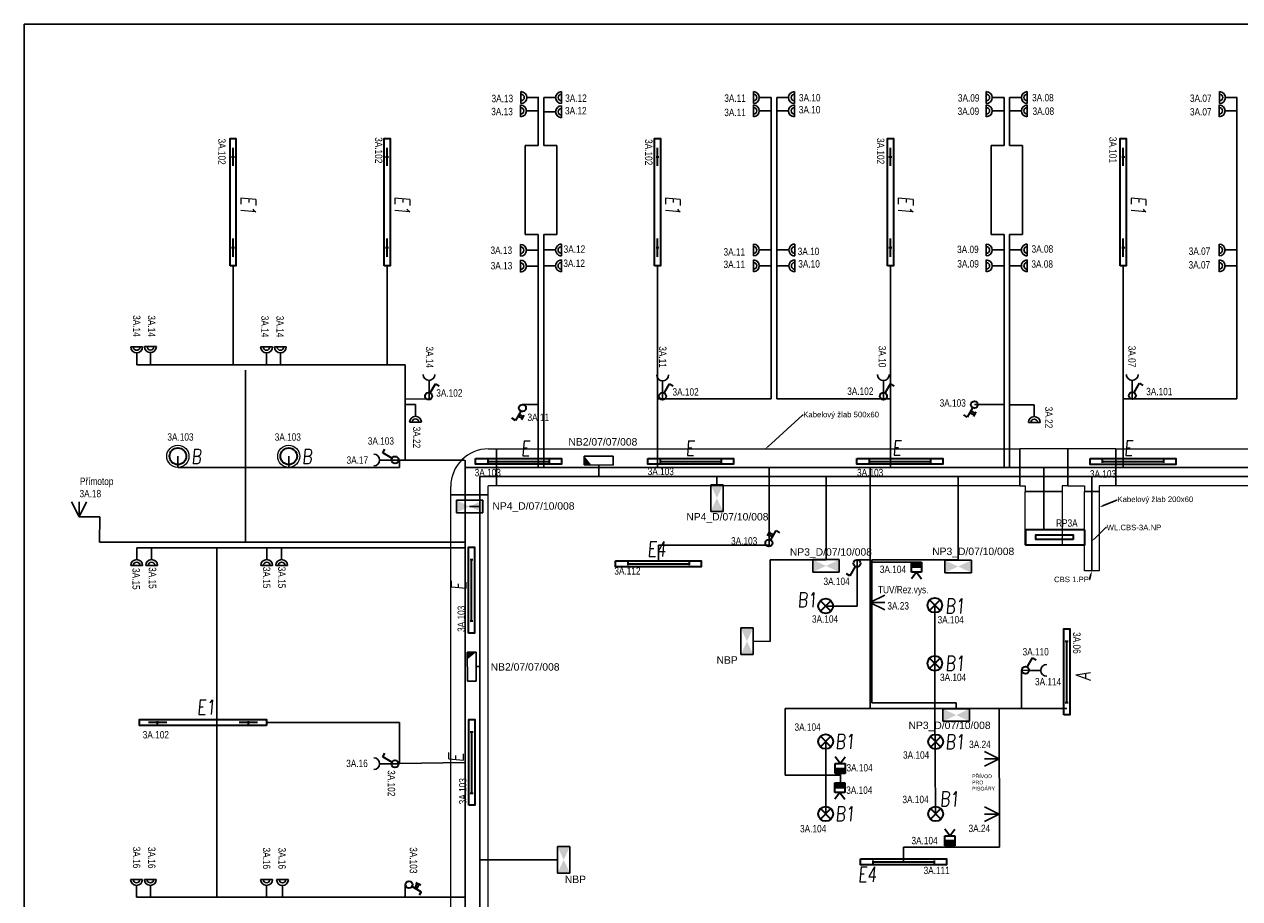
# Model space of a CAD drawing. Header units: millimetres. Extents: x 373037 to 693665, y 214892 to 273272.
# Tile 50 of 56: x 655038 to 671478, y 226750 to 238572. Entities that reach past the tile are written whole.
import ezdxf
from ezdxf import colors
from ezdxf.entities.mleader import LeaderData, LeaderLine
from ezdxf.enums import TextEntityAlignment as Align
from ezdxf.math import Vec2, Vec3

# ---------------------------------------------------------------- set-up
doc = ezdxf.new("R2010")
doc.units = ezdxf.units.MM
doc.header["$LTSCALE"] = 100
doc.layers.get('0').update_dxf_attribs({"linetype": 'CONTINUOUS'})
for name, color, linetype, lineweight in [('2DE_OBL', 91, 'CONTINUOUS', 35), ('2DE_OBL_L1', 91, 'CONTINUOUS', 35), ('CP_DETAL', 33, 'CONTINUOUS', 18), ('E_KABELOVY ŽLAB', 36, 'CONTINUOUS', 25), ('E_NOUZOVÉ+PP OSVĚTLENÍ', 60, 'CONTINUOUS', 25), ('E_ROZVADĚČE', 1, 'CONTINUOUS', 35), ('E_SVĚTLA POPIS', 130, 'CONTINUOUS', 30), ('E_VEDENÍ SILNOPROUD', 50, 'CONTINUOUS', 25), ('E_VEDENÍ_CBS', 214, 'CONTINUOUS', 25), ('E_VYPINACE', 170, 'CONTINUOUS', 35), ('E_ZÁSUVKY POPIS', 111, 'CONTINUOUS', 30), ('E_ZÁSUVKY-DVOJITE', 7, 'CONTINUOUS', 30), ('E_ZÁSUVKY.OST.+VYVODY', 11, 'CONTINUOUS', 30), ('E_ŽLABY', 40, 'CONTINUOUS', 15), ('U1 LIGHTING', 10, 'CONTINUOUS', 35)]:
    doc.layers.add(name, color=color, linetype=linetype, lineweight=lineweight)
for name, color, linetype in [('BEZPECNOSTNE SVETLA', 80, 'CONTINUOUS'), ('E_RÁM', 253, 'CONTINUOUS'), ('GC3_MEP_E_LV_SECURITY LIGHT', 80, 'CONTINUOUS'), ('PIKTOGRAMY', 210, 'CONTINUOUS'), ('PRIPOJKA 230V', 1, 'CONTINUOUS'), ('ŽLAB', 7, 'CONTINUOUS')]:
    doc.layers.add(name, color=color, linetype=linetype)
doc.styles.add('ARIAL', font='arial.ttf')
doc.styles.add('CP_ATTR', font='ROMANS.SHX')
doc.styles.add('CS-ROMANS', font='romans.shx', dxfattribs={"width": 0.75, "oblique": 5})
doc.styles.get("Standard").update_dxf_attribs({"font": 'arial.ttf'})
doc.styles.add('V+P_01_B3_E_FP_001$0$BLOCK', font='romans.shx', dxfattribs={"width": 0.8})

# ---------------------------------------------------------------- blocks, each defined once
blk = doc.blocks.new('A$C3423193F')
at = {"color": 1, "linetype": 'ByBlock'}
for p, q in [((80, 240), (0, 240)), ((80, 240), (160, 240)), ((80, 160), (80, 0))]:
    blk.add_line(p, q, dxfattribs=at)
for radius in [80, 45.2]:
    blk.add_arc((80, 240), radius, 180, 0, dxfattribs=at)
blk = doc.blocks.new('zasuvka_jednoducha')
at = {"color": 1, "lineweight": 30}
blk.add_line((19281, 12983), (19281, 13143), dxfattribs=at)
blk.add_arc((19281, 12903), 80, 0, 180, dxfattribs=at)
blk = doc.blocks.new('*U30')
at = {"color": 0, "linetype": 'ByBlock'}
for p, q in [((24, 249.57), (96, 374.28)), ((96, 374.28), (143.56, 346.82))]:
    blk.add_line(p, q, dxfattribs=at)
blk.add_circle((0, 208), 48, dxfattribs=at)
blk = doc.blocks.new('prepinas-svetel-jednoduchy')
at = {"layer": 'E_VYPINACE', "rotation": 89.99999999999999}
blk.add_blockref('*U30', (208, 2), dxfattribs=at)
blk = doc.blocks.new('E')
at = {"layer": 'U1 LIGHTING', "style": 'CS-ROMANS', "oblique": 5, "width": 0.75}
blk.add_text('E', height=200, dxfattribs=at).set_placement((229480, 21709))
blk = doc.blocks.new('*U32', base_point=(28429, 5840))
at = {"linetype": 'ByBlock'}
blk.add_hatch(color=0, dxfattribs=at).paths.add_polyline_path([(28362, 5840), (28497, 5840), (28497, 5772), (28362, 5772)])
at = {"color": 0, "linetype": 'ByBlock'}
for p, q in [((28429, 5907), (28362, 5997)), ((28429, 5907), (28497, 5997)), ((28362, 5907), (28497, 5907)), ((28362, 5772), (28362, 5907)), ((28362, 5840), (28497, 5840)), ((28497, 5772), (28362, 5772)), ((28497, 5907), (28497, 5772))]:
    blk.add_line(p, q, dxfattribs=at)
blk = doc.blocks.new('pohybove-cidlo-svetla')
at = {"layer": 'E_VYPINACE', "rotation": 180}
blk.add_blockref('*U32', (-1, 30), dxfattribs=at)
blk = doc.blocks.new('*U28', base_point=(57391, -22719))
at = {"lineweight": 30, "ltscale": 0.1}
for p, q in [((57291, -22519), (57391, -22719)), ((57391, -22719), (57391, -22519)), ((57391, -22719), (57491, -22519))]:
    blk.add_line(p, q, dxfattribs=at)
blk = doc.blocks.new('pripojka 230V')
at = {"layer": 'PRIPOJKA 230V', "color": 1, "xscale": -1}
blk.add_blockref('*U28', (0, -2, -40), dxfattribs=at)
blk = doc.blocks.new('Rozvaděč')
at = {"layer": 'E_ROZVADĚČE'}
blk.add_lwpolyline([(2, 6), (802, 6), (802, 206), (2, 206), (2, 6)], dxfattribs=at)
blk.add_lwpolyline([(161, 134), (664, 134), (664, 73), (161, 73)], close=True, dxfattribs=at)
blk = doc.blocks.new('*U24')
at = {"color": 0, "linetype": 'ByBlock'}
for p, q in [((24, 249.57), (96, 374.28)), ((96, 374.28), (143.56, 346.82))]:
    blk.add_line(p, q, dxfattribs=at)
blk.add_circle((0, 208), 48, dxfattribs=at)
blk = doc.blocks.new('tlacitko_prepinac_svetla')
at = {"layer": 'E_VYPINACE'}
for points in [[(16875, 8774), (16940, 8744)], [(16888, 8798), (16951, 8769)], [(16930, 8722), (16960, 8787)]]:
    blk.add_lwpolyline(points, dxfattribs=at)
at = {"layer": 'E_VYPINACE', "rotation": 180}
blk.add_blockref('*U24', (16937, 9090), dxfattribs=at)
blk = doc.blocks.new('*U135')
for p, q in [((120, 260), (120, 370)), ((120, 370), (620, 370)), ((620, 370), (620, 260)), ((0, -250), (0, 250)), ((0, 250), (110, 250)), ((110, -250), (0, -250))]:
    blk.add_line(p, q)
for radius in [510, 10]:
    blk.add_arc((110, 260), radius, 270, 0)
at = {"style": 'CP_ATTR', "flags": 9}
for tag in ['NAME', 'PRODUCER', 'PRODUCT-TYPE', 'ARTICLE', 'FLOW', 'NUMBER', 'SYSTEM', 'FORM', 'SIZE', 'OTHER']:
    blk.add_attdef(tag, (0, 0), '', height=0.0001, dxfattribs=at)
blk = doc.blocks.new('*U137')
for p, q in [((0, -250), (0, 250)), ((0, 250), (10960, 250)), ((10960, 250), (10960, -250)), ((10960, -250), (0, -250))]:
    blk.add_line(p, q)
at = {"style": 'CP_ATTR', "flags": 9}
for tag in ['NAME', 'PRODUCER', 'PRODUCT-TYPE', 'ARTICLE', 'FLOW', 'NUMBER', 'SYSTEM', 'FORM', 'SIZE', 'OTHER']:
    blk.add_attdef(tag, (0, 0), '', height=0.0001, dxfattribs=at)
blk = doc.blocks.new('2DELLI009_CZ')
for p, q in [((-0.5, 0.1), (-0.5, -0.1)), ((-0.5, 0), (0.5, 0)), ((0.5, 0.1), (0.5, -0.1))]:
    blk.add_line(p, q)
blk.add_lwpolyline([(-0.7, 0.2), (0.7, 0.2), (0.7, -0.2), (-0.7, -0.2)], close=True)
at = {"linetype": 'ByBlock', "style": 'CP_ATTR', "flags": 9}
for tag, p in [('NAME', (-0.092, -0.018)), ('GROUP', (-0.092, -0.018)), ('NUMBER', (-0.092, -0.018)), ('PRODUCER', (-0.092, -0.018)), ('ARTICLE', (-0.092, -0.018)), ('CHARACTER', (-0.092, -0.018)), ('VOLTAGE', (-0.092, -0.019)), ('WEIGHT', (-0.092, -0.018)), ('OTHER', (-0.092, -0.018)), ('PRODUCT-TYPE', (-0.092, -0.019)), ('ORDER-NO', (-0.092, -0.019)), ('POWER', (-0.092, -0.019))]:
    blk.add_attdef(tag, text='', height=0.00005, dxfattribs=at).set_placement(p, align=Align.MIDDLE_LEFT)
blk = doc.blocks.new('*U37')
at = {"layer": 'GC3_MEP_E_LV_SECURITY LIGHT', "linetype": 'ByBlock'}
for p, q in [((135, 59), (-255, 61)), ((-255, 61), (-255, -59)), ((135, -61), (135, 59)), ((-255, -59), (135, -61))]:
    blk.add_line(p, q, dxfattribs=at)
at = {"layer": 'GC3_MEP_E_LV_SECURITY LIGHT'}
blk.add_solid([(-255, 61), (-255, -59), (-158, -60)], dxfattribs=at)
at = {"layer": 'BEZPECNOSTNE SVETLA', "style": 'ARIAL'}
blk.add_attdef('BEZ.SV', (52, -54), '', height=100, dxfattribs=at)
blk = doc.blocks.new('*U38')
at = {"layer": 'GC3_MEP_E_LV_SECURITY LIGHT', "linetype": 'ByBlock'}
for p, q in [((-121, 195), (-119, -195)), ((-1, 195), (-121, 195)), ((1, -195), (-1, 195)), ((-119, -195), (1, -195))]:
    blk.add_line(p, q, dxfattribs=at)
at = {"layer": 'GC3_MEP_E_LV_SECURITY LIGHT'}
blk.add_solid([(-1, 195), (-121, 195), (-120, 98)], dxfattribs=at)
at = {"layer": 'BEZPECNOSTNE SVETLA', "style": 'ARIAL'}
blk.add_attdef('BEZ.SV', (52, -54), '', height=100, dxfattribs=at)
blk = doc.blocks.new('V+P_01_B3_E_FP_001$0$E-LI-35')
at = {"layer": 'E_NOUZOVÉ+PP OSVĚTLENÍ', "linetype": 'ByBlock'}
for p, q in [((-10.88, -1.92), (10.88, -1.92)), ((-10.88, -12.08), (-10.88, -1.92)), ((10.88, -1.92), (10.88, -12.08)), ((-10.88, -12.08), (10.88, -12.08))]:
    blk.add_line(p, q, dxfattribs=at)
at = {"layer": 'E_NOUZOVÉ+PP OSVĚTLENÍ'}
blk.add_solid([(-10.88, -12.08), (-10.88, -1.92), (10.88, -1.92), (10.88, -12.08)], dxfattribs=at)
at = {"layer": 'E_NOUZOVÉ+PP OSVĚTLENÍ', "style": 'V+P_01_B3_E_FP_001$0$BLOCK', "width": 0.8, "flags": 8}
for tag, p in [('DIVERS.1', (-17.93, -2.11)), ('DIVERS.2', (-16.41, -11.97))]:
    blk.add_attdef(tag, text='', height=7.25, dxfattribs=at).set_placement(p, align=Align.RIGHT)
at = {"layer": 'E_NOUZOVÉ+PP OSVĚTLENÍ', "style": 'V+P_01_B3_E_FP_001$0$BLOCK', "width": 0.8}
for tag, p, height, flags in [('BLOCKNAME', (-6.79, -1.4), 2.54, 3), ('LEISTUNG', (13.35, -11.99), 7.25, 8)]:
    blk.add_attdef(tag, p, '', height=height, dxfattribs=dict(at, flags=flags))
blk.add_attdef('STROMKREIS', text='', height=7.25, dxfattribs=at).set_placement((-11.76, -23.81), align=Align.BOTTOM_CENTER)
blk = doc.blocks.new('*U42')
at = {"layer": 'GC3_MEP_E_LV_SECURITY LIGHT', "xscale": 16.54563019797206, "yscale": 16.54563022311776, "zscale": 16.54563022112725, "rotation": 270.0000000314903}
blk.add_blockref('V+P_01_B3_E_FP_001$0$E-LI-35', (116, 0), dxfattribs=at)
at = {"layer": 'PIKTOGRAMY', "style": 'ARIAL'}
blk.add_attdef('PIKTOGRAM', (162, -40), '', height=100, dxfattribs=at)
blk = doc.blocks.new('*U43')
at = {"layer": 'GC3_MEP_E_LV_SECURITY LIGHT', "xscale": 16.54563019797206, "yscale": 16.54563022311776, "zscale": 16.54563022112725}
blk.add_blockref('V+P_01_B3_E_FP_001$0$E-LI-35', (0, 116), dxfattribs=at)
at = {"layer": 'PIKTOGRAMY', "style": 'ARIAL'}
blk.add_attdef('PIKTOGRAM', (162, -40), '', height=100, dxfattribs=at)
blk = doc.blocks.new('*U44')
at = {"layer": 'GC3_MEP_E_LV_SECURITY LIGHT', "xscale": 16.54563019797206, "yscale": 16.54563022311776, "zscale": 16.54563022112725, "rotation": 270.2193183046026}
blk.add_blockref('V+P_01_B3_E_FP_001$0$E-LI-35', (116, 0), dxfattribs=at)
at = {"layer": 'PIKTOGRAMY', "style": 'ARIAL'}
blk.add_attdef('PIKTOGRAM', (162, -40), '', height=100, dxfattribs=at)
blk = doc.blocks.new('2DELLI018_CZ')
for p, q in [((-0.6, 0), (-0.4, 0)), ((-0.5, 0.1), (-0.5, -0.1)), ((0.4, 0), (0.6, 0)), ((0.5, 0.1), (0.5, -0.1))]:
    blk.add_line(p, q)
blk.add_lwpolyline([(-0.7, 0.2), (0.7, 0.2), (0.7, -0.2), (-0.7, -0.2)], close=True)
at = {"linetype": 'ByBlock', "style": 'CP_ATTR', "flags": 9}
for tag, p in [('NAME', (-0.092, -0.018)), ('GROUP', (-0.092, -0.018)), ('NUMBER', (-0.092, -0.018)), ('PRODUCER', (-0.092, -0.018)), ('ARTICLE', (-0.092, -0.018)), ('CHARACTER', (-0.092, -0.018)), ('VOLTAGE', (-0.092, -0.019)), ('WEIGHT', (-0.092, -0.018)), ('OTHER', (-0.092, -0.018)), ('PRODUCT-TYPE', (-0.092, -0.019)), ('ORDER-NO', (-0.092, -0.019)), ('POWER', (-0.092, -0.019))]:
    blk.add_attdef(tag, text='', height=0.00005, dxfattribs=at).set_placement(p, align=Align.MIDDLE_LEFT)
blk = doc.blocks.new('E1')
at = {"layer": 'U1 LIGHTING', "style": 'CS-ROMANS', "oblique": 5, "width": 0.75}
blk.add_text('E1', height=200, dxfattribs=at).set_placement((229480, 21709))
blk = doc.blocks.new('2DELPH010_CZ')
blk.add_ellipse((0, 0), major_axis=(-0.053, 0.053), ratio=1, start_param=3.926991, end_param=10.210176)
at = {"layer": 'CP_DETAL'}
blk.add_ellipse((0, 0), major_axis=(-0.0707, 0.0707), ratio=1, start_param=3.926991, end_param=10.210176, dxfattribs=at)
at = {"linetype": 'ByBlock', "style": 'CP_ATTR', "flags": 9}
for tag in ['NAME', 'GROUP', 'NUMBER', 'PRODUCER', 'ARTICLE', 'PRODUCT-TYPE', 'ORDER-NO', 'CHARACTER', 'POWER', 'VOLTAGE', 'WEIGHT', 'OTHER']:
    blk.add_attdef(tag, text='', height=0.00000005, dxfattribs=at).set_placement((0, 0), align=Align.MIDDLE_LEFT)
blk = doc.blocks.new('B')
at = {"layer": 'U1 LIGHTING', "style": 'CS-ROMANS', "oblique": 5, "width": 0.75}
blk.add_text('B', height=200, dxfattribs=at).set_placement((229480, 21709))
blk = doc.blocks.new('E4')
at = {"layer": 'U1 LIGHTING', "style": 'CS-ROMANS', "oblique": 5, "width": 0.75}
blk.add_text('E4', height=200, dxfattribs=at).set_placement((229480, 21709))
blk = doc.blocks.new('2DELLI_01_CZ')
for p, q in [((-0.354, 0.354), (0.354, -0.354)), ((-0.354, -0.354), (0.354, 0.354))]:
    blk.add_line(p, q)
blk.add_circle((0, 0), 0.5)
at = {"linetype": 'ByBlock', "style": 'CP_ATTR', "flags": 9}
for tag, p in [('NAME', (-0.092, -0.018)), ('GROUP', (-0.092, -0.018)), ('NUMBER', (-0.092, -0.018)), ('PRODUCER', (-0.092, -0.018)), ('ARTICLE', (-0.092, -0.018)), ('CHARACTER', (-0.092, -0.018)), ('VOLTAGE', (-0.092, -0.019)), ('WEIGHT', (-0.092, -0.018)), ('OTHER', (-0.092, -0.018)), ('PRODUCT-TYPE', (-0.092, -0.019)), ('ORDER-NO', (-0.092, -0.019)), ('POWER', (-0.092, -0.019))]:
    blk.add_attdef(tag, text='', height=0.00005, dxfattribs=at).set_placement(p, align=Align.MIDDLE_LEFT)
blk = doc.blocks.new('B1')
at = {"layer": 'U1 LIGHTING', "style": 'CS-ROMANS', "oblique": 5, "width": 0.75}
blk.add_text('B1', height=200, dxfattribs=at).set_placement((229480, 21709))
blk = doc.blocks.new('*U142')
for p, q in [((0, -100), (0, 100)), ((0, 100), (1075, 100)), ((1075, 100), (1075, -100)), ((1075, -100), (0, -100))]:
    blk.add_line(p, q)
at = {"style": 'CP_ATTR', "flags": 9}
for tag in ['NAME', 'PRODUCER', 'PRODUCT-TYPE', 'ARTICLE', 'FLOW', 'NUMBER', 'SYSTEM', 'FORM', 'SIZE', 'OTHER']:
    blk.add_attdef(tag, (0, 0), '', height=0.0001, dxfattribs=at)
blk = doc.blocks.new('*U143')
for p, q in [((0, -250), (0, 250)), ((0, 250), (0, 250)), ((0, 250), (225, 250)), ((225, 325), (225, 325)), ((225, 325), (425, 325)), ((225, 250), (225, 325)), ((425, 325), (425, 325)), ((425, 250), (425, 325)), ((650, 250), (425, 250)), ((650, 250), (650, 250)), ((650, 250), (650, -250)), ((0, -250), (0, -250)), ((0, -250), (650, -250)), ((650, -250), (650, -250))]:
    blk.add_line(p, q)
at = {"style": 'CP_ATTR', "flags": 9}
for tag in ['NAME', 'PRODUCER', 'PRODUCT-TYPE', 'ARTICLE', 'FLOW', 'NUMBER', 'SYSTEM', 'FORM', 'SIZE', 'OTHER']:
    blk.add_attdef(tag, (0, 0), '', height=0.0001, dxfattribs=at)
blk = doc.blocks.new('*U144')
for p, q in [((0, -250), (0, 250)), ((0, 250), (7077, 250)), ((7077, 250), (7077, -250)), ((7077, -250), (0, -250))]:
    blk.add_line(p, q)
at = {"style": 'CP_ATTR', "flags": 9}
for tag in ['NAME', 'PRODUCER', 'PRODUCT-TYPE', 'ARTICLE', 'FLOW', 'NUMBER', 'SYSTEM', 'FORM', 'SIZE', 'OTHER']:
    blk.add_attdef(tag, (0, 0), '', height=0.0001, dxfattribs=at)
blk = doc.blocks.new('*U146')
for p, q in [((0, -250), (0, 250)), ((0, 250), (6662.5, 250)), ((6662.5, 250), (6662.5, -250)), ((6662.5, -250), (0, -250))]:
    blk.add_line(p, q)
at = {"style": 'CP_ATTR', "flags": 9}
for tag in ['NAME', 'PRODUCER', 'PRODUCT-TYPE', 'ARTICLE', 'FLOW', 'NUMBER', 'SYSTEM', 'FORM', 'SIZE', 'OTHER']:
    blk.add_attdef(tag, (0, 0), '', height=0.0001, dxfattribs=at)
blk = doc.blocks.new('*U147')
for p, q in [((0, -250), (0, 250)), ((0, 250), (0, 250)), ((0, 250), (75, 250)), ((75, 325), (75, 325)), ((75, 325), (575, 325)), ((75, 250), (75, 325)), ((575, 325), (575, 325)), ((575, 250), (575, 325)), ((650, 250), (575, 250)), ((650, 250), (650, 250)), ((650, 250), (650, -250)), ((0, -250), (0, -250)), ((0, -250), (650, -250)), ((650, -250), (650, -250))]:
    blk.add_line(p, q)
at = {"style": 'CP_ATTR', "flags": 9}
for tag in ['NAME', 'PRODUCER', 'PRODUCT-TYPE', 'ARTICLE', 'FLOW', 'NUMBER', 'SYSTEM', 'FORM', 'SIZE', 'OTHER']:
    blk.add_attdef(tag, (0, 0), '', height=0.0001, dxfattribs=at)
blk = doc.blocks.new('*U148')
for p, q in [((0, -250), (0, 250)), ((0, 250), (721, 250)), ((721, 250), (721, -250)), ((721, -250), (0, -250))]:
    blk.add_line(p, q)
at = {"style": 'CP_ATTR', "flags": 9}
for tag in ['NAME', 'PRODUCER', 'PRODUCT-TYPE', 'ARTICLE', 'FLOW', 'NUMBER', 'SYSTEM', 'FORM', 'SIZE', 'OTHER']:
    blk.add_attdef(tag, (0, 0), '', height=0.0001, dxfattribs=at)
blk = doc.blocks.new('A')
at = {"layer": 'U1 LIGHTING', "style": 'CS-ROMANS', "oblique": 5, "width": 0.75}
blk.add_text('A', height=200, dxfattribs=at).set_placement((229480, 21709))

msp = doc.modelspace()

# ---------------------------------------------------------------- linework, layer by layer
for p, q in [((658029, 231566), (658029, 233895)), ((657644, 231495), (657644, 226770))]:
    msp.add_line(p, q)
at = {"layer": 'E_RÁM', "color": 252, "true_color": 0x939598}
msp.add_lwpolyline([(681618, 214892), (655038, 214892), (655038, 238572), (681618, 238572)], close=True, dxfattribs=at)
at = {"layer": 'E_VEDENÍ SILNOPROUD'}
for p, q in [((661990, 237582), (661990, 236935)), ((662065, 237582), (662065, 236935)), ((665140, 237582), (665140, 233507)), ((665215, 237582), (665215, 233507)), ((668290, 237582), (668291, 236935)), ((668365, 237582), (668365, 236935)), ((671440, 237582), (671440, 233507)), ((661990, 236935), (661815, 236935)), ((661815, 236935), (661815, 235730)), ((662065, 236935), (662240, 236935)), ((662240, 236935), (662240, 235730)), ((668291, 236935), (668115, 236935)), ((668115, 236935), (668115, 235730)), ((668365, 236935), (668540, 236935)), ((668540, 236935), (668540, 235730)), ((661815, 235730), (661990, 235730)), ((661990, 235730), (661990, 232582)), ((662240, 235730), (662065, 235730)), ((662065, 235730), (662065, 232582)), ((668115, 235730), (668290, 235730)), ((668290, 235730), (668290, 232582)), ((668540, 235730), (668365, 235730)), ((668365, 235730), (668365, 232582)), ((657861, 235307), (657861, 233970)), ((659945, 235307), (659945, 233970)), ((663603, 235307), (663603, 232582)), ((666753, 235307), (666753, 232582)), ((669903, 235307), (669903, 232582)), ((656558, 233970), (660190, 233970)), ((660190, 232681), (660190, 233970)), ((660513, 233507), (660190, 233503)), ((660512, 233598), (660513, 233507)), ((663672, 233507), (663603, 233507)), ((663672, 233590), (663672, 233507)), ((665140, 233507), (663672, 233507)), ((665215, 233507), (666659, 233507)), ((666659, 233596), (666659, 233507)), ((666659, 233507), (666753, 233507)), ((671440, 233507), (669903, 233507)), ((670024, 233597), (670024, 233507)), ((660330, 233432), (660190, 233432)), ((661778, 233432), (661990, 233432)), ((668290, 233432), (667891, 233432)), ((668699, 233429), (668365, 233429)), ((657115, 232732), (657115, 232578)), ((658615, 232732), (658615, 232578)), ((660005, 232681), (660994, 232680)), ((660115, 232578), (660115, 232681)), ((661002, 232680), (661002, 220883)), ((657115, 232578), (660115, 232578)), ((676540, 232582), (661002, 232582)), ((665112, 231532), (665112, 232582)), ((666478, 229322), (666478, 232582)), ((668828, 231736), (668828, 232582)), ((655778, 231912), (656058, 231912)), ((656058, 231912), (656057, 231570)), ((656057, 231570), (656057, 231570)), ((656057, 231570), (661002, 231570)), ((656558, 231495), (661002, 231495)), ((663615, 231319), (663615, 231532)), ((663615, 231532), (665112, 231532)), ((666303, 231332), (666478, 231332)), ((666303, 230707), (666303, 231332)), ((667107, 231301), (666478, 231301)), ((665878, 230707), (666303, 230707)), ((667354, 229322), (667354, 230718)), ((668528, 229322), (668528, 229838)), ((668628, 229837), (668528, 229838)), ((666483, 229322), (665328, 229322)), ((665328, 229322), (665328, 228422)), ((668226, 229322), (666483, 229322)), ((667365, 227897), (667354, 229322)), ((668228, 227447), (668226, 229322)), ((668226, 229322), (668528, 229322)), ((668528, 229322), (669138, 229322)), ((658315, 229132), (660115, 229132)), ((660115, 229132), (660115, 228578)), ((665878, 228875), (665878, 228422)), ((660004, 228575), (660115, 228575)), ((660115, 228578), (661002, 228592)), ((660115, 228575), (660115, 228578)), ((665328, 228422), (666078, 228422)), ((665878, 228422), (665878, 227897)), ((666078, 228422), (666078, 228444)), ((666078, 228444), (666078, 228322)), ((666930, 227248), (666930, 227447)), ((666930, 227447), (668228, 227447)), ((660190, 226770), (660190, 226940)), ((656556, 226770), (661002, 226770))]:
    msp.add_line(p, q, dxfattribs=at)
at = {"layer": 'E_VEDENÍ_CBS'}
for p, q in [((662807, 232614), (662807, 232457)), ((661200, 232457), (674513, 232457)), ((661200, 232457), (661200, 221074)), ((664406, 232347), (664406, 232457)), ((665882, 231334), (665882, 232457)), ((667669, 231325), (667669, 232457)), ((669478, 231182), (669478, 232457)), ((661062, 232053), (661200, 232053)), ((665128, 231332), (665882, 231334)), ((665128, 230227), (665128, 231332)), ((666503, 229397), (666503, 231332)), ((666503, 231332), (667669, 231332)), ((664897, 230232), (665128, 230227)), ((661151, 229888), (661200, 229888)), ((667644, 229397), (666503, 229397)), ((667644, 229317), (667644, 229397)), ((662250, 227275), (661200, 227275))]:
    msp.add_line(p, q, dxfattribs=at)

# ---------------------------------------------------------------- block references
for name, p, rotation in [('E1', (636259, 465729), 270), ('E1', (638343, 465729), 270), ('E1', (642001, 465729), 270), ('E1', (645151, 465729), 270), ('E1', (648301, 465729), 270), ('Rozvaděč', (669384, 231742), 180)]:
    msp.add_blockref(name, p, dxfattribs=dict(rotation=rotation))
msp.add_blockref('E1', (427893, 207530))
at = {"layer": '2DE_OBL', "xscale": 1228.571428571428, "yscale": 200, "zscale": 1000}
for p, rotation in [((657861, 236167), 89.99999999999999), ((659945, 236167), 89.99999999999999), ((663603, 236167), 89.99999999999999), ((666753, 236167), 89.99999999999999), ((669903, 236167), 89.99999999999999), ((657455, 229132), 180)]:
    msp.add_blockref('2DELLI018_CZ', p, dxfattribs=dict(at, rotation=rotation))
at = {"layer": '2DE_OBL'}
for name, p, xscale, yscale, zscale in [('2DELPH010_CZ', (657115, 232732), 1500, 1500, 252.5252525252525), ('2DELPH010_CZ', (658615, 232732), 1500, 1500, 252.5252525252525), ('2DELLI_01_CZ', (667354, 230718), 200, 200, 100), ('2DELLI_01_CZ', (665878, 230707), 200, 200, 100), ('2DELLI_01_CZ', (667354, 229932), 200, 200, 100), ('2DELLI_01_CZ', (665878, 228875), 200, 200, 100), ('2DELLI_01_CZ', (667365, 228872), 200, 200, 100), ('2DELLI_01_CZ', (665878, 227897), 200, 200, 100), ('2DELLI_01_CZ', (667365, 227897), 200, 200, 100)]:
    msp.add_blockref(name, p, dxfattribs=dict(at, xscale=xscale, yscale=yscale, zscale=zscale))
at = {"layer": '2DE_OBL_L1', "xscale": 828.5714285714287, "yscale": 200, "zscale": 1000}
for p in [(661723, 232663), (664051, 232663), (666881, 232663), (670033, 232662), (663615, 231279), (666930, 227248)]:
    msp.add_blockref('2DELLI009_CZ', p, dxfattribs=at)
at = {"layer": '2DE_OBL_L1', "xscale": 828.5714285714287, "yscale": 200, "zscale": 1000, "rotation": 90}
for p in [(661087, 230921), (669138, 229818), (661090, 228593)]:
    msp.add_blockref('2DELLI009_CZ', p, dxfattribs=at)
at = {"layer": 'E_NOUZOVÉ+PP OSVĚTLENÍ'}
ref = msp.add_blockref('*U37', (662868, 232674), dxfattribs=at)
ref.add_attrib('BEZ.SV', 'NB2/07/07/008', (662398, 232877), dxfattribs={"layer": 'BEZPECNOSTNE SVETLA', "height": 100, "style": 'ARIAL'})
ref = msp.add_blockref('*U42', (664406, 232167), dxfattribs=at)
ref.add_attrib('PIKTOGRAM', 'NP4_D/07/10/008', (663993, 231864), dxfattribs={"height": 100, "style": 'ARIAL'})
ref = msp.add_blockref('*U43', (661062, 232053), dxfattribs=at)
ref.add_attrib('PIKTOGRAM', 'NP4_D/07/10/008', (661370, 232010), dxfattribs={"height": 100, "style": 'ARIAL'})
ref = msp.add_blockref('*U43', (665882, 231250), dxfattribs=at)
ref.add_attrib('PIKTOGRAM', 'NP3_D/07/10/008', (665393, 231388), dxfattribs={"height": 100, "style": 'ARIAL'})
ref = msp.add_blockref('*U43', (667669, 231241), dxfattribs=at)
ref.add_attrib('PIKTOGRAM', 'NP3_D/07/10/008', (667318, 231396), dxfattribs={"height": 100, "style": 'ARIAL'})
ref = msp.add_blockref('*U44', (664813, 230231), dxfattribs=at)
ref.add_attrib('PIKTOGRAM', 'NBP', (664401, 229928), dxfattribs={"height": 100, "style": 'ARIAL'})
ref = msp.add_blockref('*U38', (661151, 229888), dxfattribs=at)
ref.add_attrib('BEZ.SV', 'NB2/07/07/008', (661346, 229834), dxfattribs={"layer": 'BEZPECNOSTNE SVETLA', "height": 100, "style": 'ARIAL'})
ref = msp.add_blockref('*U43', (667644, 229233), dxfattribs=at)
ref.add_attrib('PIKTOGRAM', 'NP3_D/07/10/008', (666998, 229044), dxfattribs={"height": 100, "style": 'ARIAL'})
ref = msp.add_blockref('*U44', (662334, 227276), dxfattribs=at)
ref.add_attrib('PIKTOGRAM', 'NBP', (662349, 226962), dxfattribs={"height": 100, "style": 'ARIAL'})
at = {"layer": 'E_VEDENÍ_CBS', "rotation": 90}
msp.add_blockref('A', (691170, 220), dxfattribs=at)
at = {"layer": 'E_VYPINACE', "rotation": 270}
for p in [(660504, 233546), (663669, 233544), (666657, 233545), (670024, 233552)]:
    msp.add_blockref('prepinas-svetel-jednoduchy', p, dxfattribs=at)
at = {"layer": 'E_ZÁSUVKY-DVOJITE', "xscale": -1}
for p, rotation in [((661996, 237662), 90), ((665140, 237662), 90), ((668290, 237662), 90), ((671445, 237662), 90), ((661990, 237482), 90), ((665140, 237482), 90), ((668290, 237482), 90), ((671440, 237482), 90), ((662065, 235441), 269.9999999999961), ((665220, 235441), 269.9999999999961), ((668365, 235441), 269.9999999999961), ((662065, 235227), 269.9999999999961), ((665220, 235227), 269.9999999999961), ((668365, 235227), 269.9999999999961), ((660250, 233432), 180), ((668619, 233429), 180), ((656478, 231495), 180), ((656680, 231495), 180), ((658237, 231495), 180), ((658439, 231495), 180)]:
    msp.add_blockref('A$C3423193F', p, dxfattribs=dict(at, rotation=rotation))
at = {"layer": 'E_ZÁSUVKY-DVOJITE'}
for p, rotation in [((662065, 237662), 270), ((665215, 237662), 270), ((668365, 237662), 270), ((662065, 237470), 270), ((665215, 237482), 270), ((668365, 237482), 270), ((661990, 235437), 89.99999999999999), ((665140, 235441), 89.99999999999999), ((668290, 235441), 89.99999999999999), ((671440, 235441), 89.99999999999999), ((661990, 235223), 89.99999999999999), ((665140, 235227), 89.99999999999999), ((668290, 235227), 89.99999999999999), ((671440, 235227), 89.99999999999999)]:
    msp.add_blockref('A$C3423193F', p, dxfattribs=dict(at, rotation=rotation))
for p in [(656478, 233970), (656664, 233974), (658235, 233970), (658422, 233970), (656476, 226770), (656663, 226770), (658235, 226770), (658450, 226769)]:
    msp.add_blockref('A$C3423193F', p, dxfattribs=at)
at = {"layer": 'E_ZÁSUVKY.OST.+VYVODY', "color": 1}
for name, p, rotation in [('zasuvka_jednoducha', (679793, 246741), 180), ('zasuvka_jednoducha', (682953, 246734), 180), ('zasuvka_jednoducha', (685940, 246739), 180), ('zasuvka_jednoducha', (689305, 246741), 180), ('zasuvka_jednoducha', (646861, 251962), 270), ('tlacitko_prepinac_svetla', (682047, 240442), 180), ('zasuvka_jednoducha', (681771, 210556), 89.99999999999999), ('zasuvka_jednoducha', (646861, 247856), 270), ('tlacitko_prepinac_svetla', (669123, 210003), 89.99999999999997)]:
    msp.add_blockref(name, p, dxfattribs=dict(at, rotation=rotation))
for p in [(650952, 224547), (644839, 224502)]:
    msp.add_blockref('tlacitko_prepinac_svetla', p, dxfattribs=at)
at = {"layer": 'E_ZÁSUVKY.OST.+VYVODY'}
for p, rotation in [((666478, 230754), 270), ((668223, 228640), 90), ((668223, 227892), 90)]:
    msp.add_blockref('pripojka 230V', p, dxfattribs=dict(at, rotation=rotation))
at = {"layer": 'E_ŽLABY'}
for name, p in [('B', (427815, 210920)), ('B', (429315, 210920)), ('*U146', (669803, 232582)), ('E4', (433985, 209670)), ('B1', (436016, 208982)), ('B1', (438015, 208898)), ('B1', (438015, 208123)), ('B1', (436528, 207066)), ('B1', (438015, 207063)), ('B1', (437941, 206290)), ('B1', (436528, 206088)), ('E4', (436834, 205271))]:
    msp.add_blockref(name, p, dxfattribs=at)
at = {"layer": 'E_ŽLABY', "zscale": 50}
for name, p, rotation in [('*U135', (661426, 232582), 180.0000000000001), ('*U147', (669153, 232582), 180), ('*U143', (669803, 232582), 180)]:
    msp.add_blockref(name, p, dxfattribs=dict(at, rotation=rotation))
at = {"layer": 'E_ŽLABY'}
for name, p, rotation in [('*U144', (668503, 232582), 180), ('*U137', (661056, 232212), 270), ('*U148', (668828, 232257), 270), ('*U142', (669478, 231182), 90.00000000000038)]:
    msp.add_blockref(name, p, dxfattribs=dict(at, rotation=rotation))
at = {"layer": 'U1 LIGHTING'}
for p in [(432274, 211031), (434501, 211033), (437298, 211038), (440431, 211034)]:
    msp.add_blockref('E', p, dxfattribs=at)
at = {"layer": 'U1 LIGHTING', "rotation": 90}
for p in [(682725, 1442), (682687, -882)]:
    msp.add_blockref('E', p, dxfattribs=at)
at = {"layer": 'ŽLAB'}
for name, p in [('prepinas-svetel-jednoduchy', (660053, 232681)), ('pripojka 230V', (655778, 231916)), ('pohybove-cidlo-svetla', (667108, 231203)), ('prepinas-svetel-jednoduchy', (660052, 228571)), ('pohybove-cidlo-svetla', (666069, 228221))]:
    msp.add_blockref(name, p, dxfattribs=at)
for name, p, rotation in [('prepinas-svetel-jednoduchy', (666303, 231283), 89.99999999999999), ('prepinas-svetel-jednoduchy', (668578, 229840), 270), ('pohybove-cidlo-svetla', (666072, 228542), 180), ('pohybove-cidlo-svetla', (667557, 227565), 180)]:
    msp.add_blockref(name, p, dxfattribs=dict(at, rotation=rotation))

# ---------------------------------------------------------------- texts
at = {"layer": 'E_SVĚTLA POPIS', "width": 0.8}
for s, rotation, p in [('3A.102', 270, (657661, 237028)), ('3A.102', 270, (659782, 237046)), ('3A.102', 270, (663435, 237020)), ('3A.102', 270, (666572, 237035)), ('3A.101', 270, (669714, 237051)), ('3A.07', 270, (669971, 234227)), ('3A.103', 90, (660998, 230357)), ('3A.06', 270, (669225, 230355)), ('3A.102', 270, (659954, 228488)), ('3A.103', 90, (661018, 228026)), ('3A.103', 270, (660252, 227446))]:
    msp.add_text(s, height=100, rotation=rotation, dxfattribs=at).set_placement(p)
for s, p in [('3A.102', (660610, 233538)), ('3A.102', (663806, 233552)), ('3A.102', (666169, 233562)), ('3A.101', (670213, 233557)), ('3A.103', (667419, 233403)), ('3A.11', (661844, 233209)), ('3A.103', (656973, 232943)), ('3A.103', (658425, 232942)), ('3A.103', (659684, 232889)), ('3A.103', (661130, 232462)), ('3A.103', (663470, 232477)), ('3A.103', (666302, 232462)), ('3A.103', (669452, 232444)), ('3A.103', (664598, 231538)), ('3A.112', (663019, 231132)), ('3A.104', (666610, 231154)), ('3A.104', (665848, 230991)), ('3A.104', (665692, 230482)), ('3A.104', (667391, 230472)), ('3A.110', (668541, 230039)), ('3A.104', (667424, 229693)), ('3A.102', (656640, 228917)), ('3A.104', (665456, 229021)), ('3A.104', (666924, 228643)), ('3A.104', (666159, 228471)), ('3A.104', (666155, 228168)), ('3A.104', (666916, 228042)), ('3A.104', (665531, 227647)), ('3A.104', (667038, 227486)), ('3A.111', (667202, 227083))]:
    msp.add_text(s, height=100, dxfattribs=at).set_placement(p)
at = {"layer": 'E_ZÁSUVKY POPIS', "width": 0.8}
for s, p in [('3A.13', (661358, 237519)), ('3A.12', (662354, 237524)), ('3A.11', (664506, 237524)), ('3A.10', (665516, 237530)), ('3A.09', (667666, 237527)), ('3A.08', (668670, 237531)), ('3A.07', (670805, 237523)), ('3A.13', (661354, 237343)), ('3A.12', (662352, 237354)), ('3A.11', (664506, 237331)), ('3A.10', (665514, 237368)), ('3A.09', (667662, 237347)), ('3A.08', (668676, 237348)), ('3A.07', (670805, 237340)), ('3A.12', (662333, 235483)), ('3A.09', (667655, 235479)), ('3A.08', (668663, 235485)), ('3A.13', (661344, 235468)), ('3A.11', (664496, 235445)), ('3A.10', (665499, 235452)), ('3A.07', (670788, 235455)), ('3A.13', (661346, 235259)), ('3A.12', (662329, 235292)), ('3A.11', (664496, 235277)), ('3A.10', (665507, 235284)), ('3A.09', (667658, 235284)), ('3A.08', (668660, 235281)), ('3A.07', (670786, 235270)), ('3A.17', (659397, 232631)), ('Přímotop', (655790, 232343)), ('3A.18', (655785, 232177)), ('RP3A', (668994, 231779)), ('TUV/Rez.vys.', (666585, 230879)), ('3A.23', (666712, 230660)), ('3A.114', (668709, 229635)), ('3A.24', (667818, 228787)), ('3A.16', (659392, 228530)), ('3A.24', (667810, 227651))]:
    msp.add_text(s, height=100, dxfattribs=at).set_placement(p)
for s, p in [('3A.14', (656509, 234640)), ('3A.14', (656711, 234638)), ('3A.14', (658244, 234632)), ('3A.14', (658448, 234632)), ('3A.14', (660471, 234217)), ('3A.11', (663624, 234219)), ('3A.10', (666594, 234226)), ('3A.22', (668847, 233402)), ('3A.22', (660296, 233133)), ('3A.15', (656501, 231221)), ('3A.15', (656722, 231233)), ('3A.15', (658266, 231237)), ('3A.15', (658472, 231239)), ('3A.16', (656507, 227453)), ('3A.16', (656712, 227450)), ('3A.16', (658266, 227442)), ('3A.16', (658475, 227442))]:
    msp.add_text(s, height=100, rotation=270, dxfattribs=at).set_placement(p)
at = {"layer": 'E_ZÁSUVKY POPIS', "insert": (667858, 228430), "char_height": 50, "attachment_point": 1}
msp.add_mtext_dynamic_manual_height_columns('PŘÍVOD PRO PISOÁRY', width=210, gutter_width=12.5, heights=[0], dxfattribs=at)

# ---------------------------------------------------------------- leaders
at = {"layer": 'E_KABELOVY ŽLAB'}
ml = msp.add_multileader_mtext('Standard', dxfattribs=at)
ml.set_content('Kabelový žlab 500x60', color=256, style='ARIAL')
ml.set_leader_properties()
ml.build(insert=Vec2(0, 0))
ml.multileader.update_dxf_attribs({"arrow_head_size": 50})
ctx = ml.context
ctx.base_point, ctx.char_height, ctx.arrow_head_size, ctx.plane_origin = Vec3(665572, 233286), 75, 50, Vec3(665044, 232819)
notes = []
notes.append((ctx, [(0, (1, 1, 0), (665564, 233286), (1, 0), 8, [(0, [(665057, 232828)], 0, [])])]))
ctx.mtext.insert, ctx.mtext.flow_direction = Vec3(665574, 233334), 5
ml = msp.add_multileader_mtext('Standard', dxfattribs=at)
ml.set_content('Kabelový žlab 200x60', color=256, style='ARIAL')
ml.set_leader_properties()
ml.build(insert=Vec2(0, 0))
ml.multileader.update_dxf_attribs({"arrow_head_size": 50})
ctx = ml.context
ctx.base_point, ctx.char_height, ctx.arrow_head_size, ctx.plane_origin = Vec3(669822, 232139), 75, 50, Vec3(669566, 231710)
notes.append((ctx, [(0, (1, 1, 0), (669814, 232139), (1, 0), 8, [(0, [(669578, 232041)], 0, [])])]))
ctx.mtext.insert, ctx.mtext.flow_direction = Vec3(669824, 232188), 5
at = {"layer": 'E_VEDENÍ_CBS'}
ml = msp.add_multileader_mtext('Standard', dxfattribs=at)
ml.set_content('WL.CBS-3A.NP', color=256, style='ARIAL')
ml.set_leader_properties()
ml.build(insert=Vec2(0, 0))
ml.multileader.update_dxf_attribs({"arrow_head_size": 50})
ctx = ml.context
ctx.base_point, ctx.char_height, ctx.arrow_head_size, ctx.plane_origin = Vec3(669676, 231769), 75, 50, Vec3(670178, 231573)
notes.append((ctx, [(0, (1, 1, 0), (669668, 231769), (1, 0), 8, [(0, [(669476, 231582)], 0, [])])]))
ctx.mtext.insert, ctx.mtext.flow_direction = Vec3(669678, 231807), 5
ml = msp.add_multileader_mtext('Standard', dxfattribs=at)
ml.set_content('CBS 1.PP', color=256, style='ARIAL')
ml.set_leader_properties()
ml.build(insert=Vec2(0, 0))
ml.multileader.update_dxf_attribs({"arrow_head_size": 50})
ctx = ml.context
ctx.base_point, ctx.char_height, ctx.arrow_head_size, ctx.plane_origin = Vec3(668974, 231067), 75, 50, Vec3(669476, 230871)
ctx.text_align_type = 2
notes.append((ctx, [(1, (1, 1, 0), (669448, 231067), (-1, 0), 8, [(0, [(669477, 231183)], 0, [])])]))
ctx.mtext.insert, ctx.mtext.alignment, ctx.mtext.flow_direction = Vec3(669438, 231105), 3, 5
for ctx, leaders in notes:
    for number, flags, end, landing, length, lines in leaders:
        leader = LeaderData()
        leader.index, (leader.has_last_leader_line, leader.has_dogleg_vector, leader.attachment_direction) = number, flags
        leader.last_leader_point, leader.dogleg_vector, leader.dogleg_length = Vec3(end), Vec3(landing), length
        for number, points, colour, breaks in lines:
            line = LeaderLine()
            line.index, line.vertices, line.color, line.breaks = number, Vec3.list(points), colors.encode_raw_color(colour), breaks
            leader.lines.append(line)
        ctx.leaders.append(leader)

doc.saveas('drawing.dxf')
